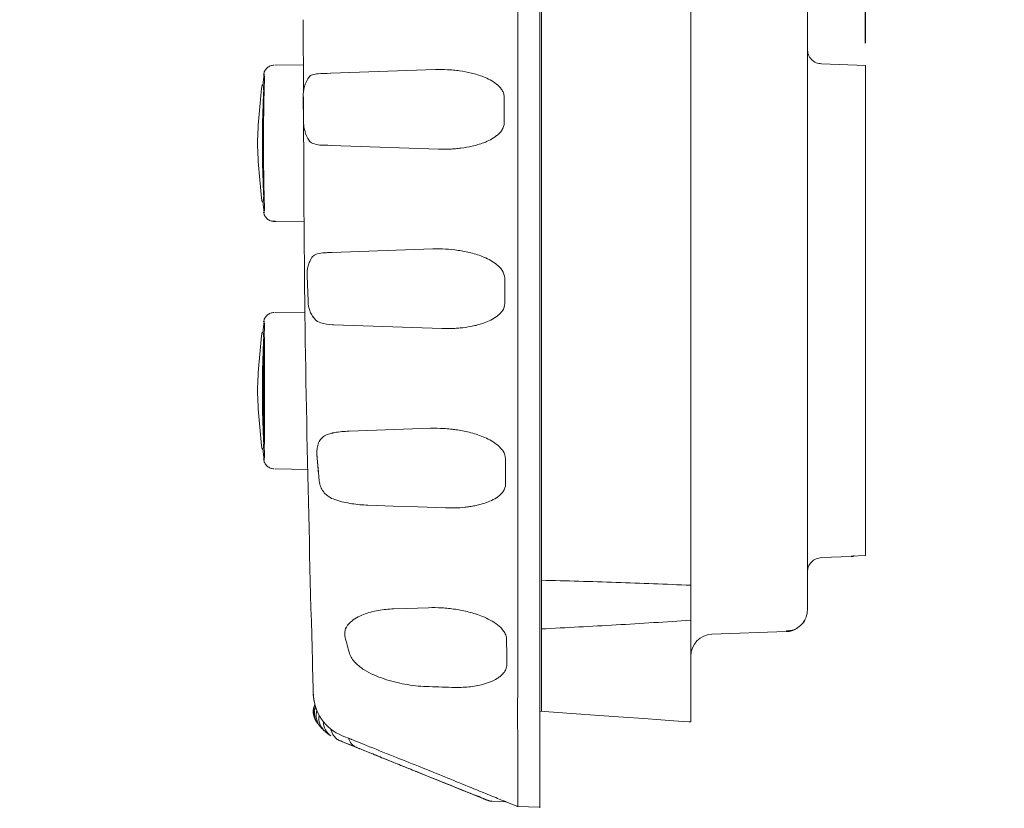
# Model space of a CAD drawing. Header units: inches. Extents: x 0.3 to 21.7, y 0.2 to 16.6.
# Tile 15 of 18: x 15.3 to 18, y 9.2 to 11.4. Entities that reach past the tile are written whole.
import ezdxf

# ---------------------------------------------------------------- set-up
doc = ezdxf.new("R2010")
doc.units = ezdxf.units.IN
doc.header["$MEASUREMENT"] = 0
doc.layers.add('DIM', color=176, linetype='Continuous')
doc.styles.add('SLDTEXTSTYLE0', font='TXT', dxfattribs={"width": 0.605})
doc.dimstyles.new('SLDDIMSTYLE1', dxfattribs={"dimtxt": 0.125, "dimasz": 0.118, "dimexe": 0, "dimexo": 0.0625, "dimgap": 0.03125, "dimtad": 0, "dimtih": 1, "dimtoh": 1, "dimdec": 3, "dimrnd": 1e-09, "dimzin": 4, "dimdsep": 46, "dimtxsty": 'SLDTEXTSTYLE0', "dimsah": 1, "dimcen": 0.09, "dimadec": 0, "dimazin": 0, "dimtfac": 1, "dimtdec": 3, "dimtofl": 0, "dimtmove": 0, "dimatfit": 3, "dimfxl": 0, "dimtolj": 1, "dimtzin": 12, "dimarcsym": 0})
doc.dimstyles.new('SLDDIMSTYLE2', dxfattribs={"dimtxt": 0.125, "dimasz": 0.118, "dimexe": 0, "dimexo": 0.0625, "dimgap": 0.03125, "dimtad": 0, "dimtih": 1, "dimtoh": 1, "dimdec": 3, "dimrnd": 1e-09, "dimzin": 12, "dimdsep": 46, "dimtxsty": 'SLDTEXTSTYLE0', "dimsah": 1, "dimcen": 0.09, "dimadec": 0, "dimazin": 0, "dimtfac": 1, "dimtdec": 3, "dimtofl": 0, "dimtmove": 0, "dimatfit": 3, "dimfxl": 0, "dimtolj": 1, "dimtzin": 12, "dimarcsym": 0})

# ---------------------------------------------------------------- blocks, each defined once
blk = doc.blocks.new('*D5')
at = {"layer": 'DIM'}
for p, q in [((16.0734, 11.4333), (16.0734, 14.0812)), ((16.7136, 13.5642), (16.7136, 14.0812)), ((16.0734, 14.0512), (15.7039, 14.0512)), ((16.7136, 14.0512), (16.0734, 14.0512))]:
    blk.add_line(p, q, dxfattribs=at)
for points in [[(16.0734, 14.0512), (16.1914, 14.0197), (16.1914, 14.0827)], [(16.7136, 14.0512), (16.5956, 14.0827), (16.5956, 14.0197)]]:
    blk.add_solid(points, dxfattribs=at)
at = {"layer": 'DIM', "insert": (15.3072, 14.1164), "char_height": 0.125, "attachment_point": 1, "style": 'SLDTEXTSTYLE0'}
blk.add_mtext('.640', dxfattribs=at)
blk = doc.blocks.new('*D6')
at = {"layer": 'DIM'}
for p, q in [((16.7136, 13.5642), (16.7136, 14.0812)), ((17.5942, 11.3097), (17.5942, 14.0812)), ((16.7136, 14.0512), (16.3386, 14.0512)), ((17.5942, 14.0512), (17.9692, 14.0512))]:
    blk.add_line(p, q, dxfattribs=at)
for points in [[(16.7136, 14.0512), (16.5956, 14.0827), (16.5956, 14.0197)], [(17.5942, 14.0512), (17.7122, 14.0197), (17.7122, 14.0827)]]:
    blk.add_solid(points, dxfattribs=at)
at = {"layer": 'DIM', "insert": (16.9868, 14.1164), "char_height": 0.125, "attachment_point": 1, "style": 'SLDTEXTSTYLE0'}
blk.add_mtext('.881', dxfattribs=at)

msp = doc.modelspace()

# ---------------------------------------------------------------- linework, layer by layer
at = {"color": 7, "linetype": 'Continuous', "lineweight": 15}
for p, q in [((17.4367, 12.9108), (17.4367, 9.8358)), ((17.1217, 12.9036), (17.1217, 9.8431)), ((16.7182, 12.0589), (16.7182, 10.6878)), ((16.0734, 11.3733), (16.0743, 11.1765)), ((15.9981, 11.2502), (16.074, 11.2516)), ((16.1485, 11.2284), (16.4315, 11.2382)), ((17.5942, 11.2497), (17.4747, 11.2539)), ((17.5942, 11.2497), (17.5942, 11.1919)), ((15.9678, 11.2272), (15.965, 11.1953)), ((15.9678, 11.2272), (15.965, 11.1953)), ((15.9632, 11.1955), (15.9672, 11.1932)), ((15.9632, 11.1954), (15.9672, 11.1932)), ((15.9662, 11.1932), (15.9662, 11.1932)), ((17.5942, 10.8325), (17.5942, 11.1919)), ((16.0736, 11.1649), (16.0744, 11.0969)), ((16.0744, 11.1649), (16.0745, 11.1309)), ((16.6172, 11.1648), (16.6173, 11.1632)), ((16.4396, 11.0232), (16.1493, 11.0333)), ((15.9672, 10.8844), (15.9632, 10.8821)), ((15.965, 10.8823), (15.9678, 10.8504)), ((15.9662, 10.8844), (15.9662, 10.8844)), ((15.9662, 10.8844), (15.9662, 10.8844)), ((15.9691, 10.8558), (15.9691, 10.8558)), ((15.9981, 10.8274), (15.9981, 10.8287)), ((16.076, 10.826), (15.9981, 10.8274)), ((17.5942, 10.8325), (17.5942, 10.3394)), ((16.1516, 10.7435), (16.4243, 10.753)), ((16.0843, 10.6802), (16.0869, 10.6123)), ((16.7182, 10.6878), (16.7182, 10.1494)), ((15.9981, 10.5811), (16.0792, 10.5825)), ((15.9678, 10.5581), (15.965, 10.5262)), ((16.4488, 10.5378), (16.1569, 10.548)), ((15.9662, 10.5241), (15.9662, 10.5241)), ((15.9691, 10.2248), (15.9691, 10.5145)), ((15.9691, 10.2294), (15.9691, 10.5099)), ((17.5942, 9.98), (17.5942, 10.3394)), ((15.965, 10.2132), (15.9678, 10.1813)), ((15.965, 10.2132), (15.9678, 10.1812)), ((15.9662, 10.2153), (15.9662, 10.2153)), ((15.9662, 10.2152), (15.9662, 10.2152)), ((16.1108, 10.1965), (16.1149, 10.1492)), ((16.0859, 10.1567), (15.9981, 10.1582)), ((16.7182, 10.1494), (16.7182, 9.7237)), ((17.5942, 9.98), (17.5942, 9.9234)), ((17.4747, 9.918), (17.5555, 9.9208)), ((17.5942, 9.9234), (17.5555, 9.922)), ((17.1217, 9.7489), (17.1217, 9.8431)), ((17.1217, 9.7489), (17.1217, 9.6447)), ((16.7182, 9.7237), (16.7182, 9.5033)), ((17.1787, 9.7108), (17.3797, 9.7178)), ((17.3801, 9.7202), (17.3797, 9.7178)), ((17.1217, 9.6447), (17.1217, 9.4737)), ((16.1089, 9.4755), (16.1093, 9.475)), ((16.1236, 9.4582), (16.1254, 9.4562)), ((16.1246, 9.4571), (16.1316, 9.4489)), ((16.1401, 9.4429), (16.1431, 9.4406)), ((16.1654, 9.426), (16.1726, 9.4229)), ((16.1792, 9.4363), (16.2032, 9.4266)), ((16.1732, 9.4226), (16.1736, 9.4224)), ((16.1735, 9.4225), (16.1736, 9.4224)), ((16.1736, 9.4224), (16.1736, 9.4224)), ((16.1736, 9.4224), (16.1746, 9.422)), ((16.1746, 9.422), (16.1736, 9.4224)), ((16.1764, 9.4213), (16.1746, 9.422)), ((16.1801, 9.4198), (16.188, 9.4166)), ((16.1864, 9.4172), (16.2269, 9.4009)), ((16.1932, 9.4145), (16.1992, 9.412)), ((16.194, 9.4142), (16.2195, 9.4039)), ((16.1993, 9.412), (16.194, 9.4142)), ((16.1993, 9.412), (16.2191, 9.404)), ((16.2191, 9.404), (16.224, 9.402)), ((16.2381, 9.3963), (16.2431, 9.3943)), ((16.2431, 9.3943), (16.2965, 9.3728)), ((16.2767, 9.3807), (16.4191, 9.3232)), ((16.4191, 9.3232), (16.2767, 9.3807)), ((16.2965, 9.3728), (16.419, 9.3232)), ((16.4204, 9.3227), (16.3801, 9.339)), ((16.419, 9.3232), (16.4191, 9.3232)), ((16.4971, 9.2917), (16.5362, 9.2759)), ((16.509, 9.2869), (16.5306, 9.2782)), ((16.5444, 9.2726), (16.509, 9.2869)), ((16.5754, 9.261), (16.5699, 9.2623)), ((16.5778, 9.2598), (16.5847, 9.259)), ((16.585, 9.2588), (16.5832, 9.2602)), ((16.6218, 9.2575), (16.585, 9.2588)), ((16.6218, 9.2575), (16.654, 9.2445)), ((16.6218, 9.2575), (16.6218, 9.2575)), ((16.6218, 9.2575), (16.6218, 9.2575)), ((16.6218, 9.2575), (16.6218, 9.2575)), ((16.6516, 9.2447), (16.6523, 9.2447)), ((16.6523, 9.2447), (16.7136, 9.2425))]:
    msp.add_line(p, q, dxfattribs=at)
at = {"color": 7, "linetype": 'Continuous', "lineweight": 15, "flags": 128}
for points in [[(16.1976, 10.2601), (16.3209, 10.2644), (16.4178, 10.2678)], [(16.4587, 10.0525), (16.3848, 10.0551), (16.3166, 10.0575), (16.2484, 10.0598)], [(16.3187, 9.7793), (16.3539, 9.7805), (16.383, 9.7816), (16.4121, 9.7826)], [(17.1217, 9.4737), (17.1166, 9.474), (17.1014, 9.4751), (17.076, 9.4769), (17.0406, 9.4793), (16.995, 9.4825), (16.9395, 9.4864), (16.874, 9.491), (16.7987, 9.4963), (16.7136, 9.5022)], [(16.385, 9.3538), (16.4027, 9.3467), (16.414, 9.3421), (16.4254, 9.3375)], [(16.509, 9.2869), (16.531, 9.278), (16.5444, 9.2726)], [(16.6536, 9.2446), (16.6536, 9.2446), (16.6536, 9.2446), (16.6536, 9.2446), (16.6536, 9.2446)]]:
    msp.add_lwpolyline(points, dxfattribs=at)
at = {"color": 7, "linetype": 'Continuous', "lineweight": 15}
for centre, radius, start, end in [((17.3776, 9.7768), 0.0591, 319.9706, 360), ((17.3776, 9.7768), 0.0591, 272, 301.6374), ((17.1808, 9.6518), 0.0591, 92, 180), ((16.226, 9.5522), 0.125, 181.7407, 248), ((16.1459, 9.5012), 0.045, 154.7926, 212.4425), ((16.1466, 9.5001), 0.045, 155.5767, 213.2273), ((16.149, 9.4966), 0.045, 158.203, 215.8535), ((16.1613, 9.4826), 0.045, 169.4194, 227.0716), ((16.234, 9.4406), 0.0395, 196.3375, 247.9339), ((16.5864, 9.2987), 0.04, 247.9999, 260.8127), ((16.5864, 9.2987), 0.04, 248, 268)]:
    msp.add_arc(centre, radius, start, end, dxfattribs=at)
for points, knots in [([(16.6536, 13.5021), (16.6536, 13.5021), (16.6536, 13.502), (16.6536, 13.5024), (16.6536, 13.4854), (16.6536, 13.4539), (16.6536, 13.4101), (16.6536, 13.3569), (16.6536, 13.2982), (16.6537, 13.2327), (16.6536, 13.1403), (16.6533, 13.0224), (16.6538, 12.8354), (16.6535, 12.5075), (16.6537, 12.0363), (16.6536, 11.4666), (16.6536, 10.8942), (16.6536, 10.3867), (16.6537, 9.9863), (16.6536, 9.7417), (16.6537, 9.5837), (16.6533, 9.4905), (16.6537, 9.4176), (16.6536, 9.3632), (16.6537, 9.3171), (16.6537, 9.2816), (16.6536, 9.2569), (16.6536, 9.2433), (16.6536, 9.2436), (16.6536, 9.2437)], [0, 0, 0, 0, 0.004329, 0.020856, 0.037723, 0.054314, 0.071523, 0.086272, 0.101452, 0.116173, 0.131324, 0.160383, 0.189457, 0.247688, 0.364032, 0.480376, 0.598204, 0.716033, 0.793333, 0.846166, 0.8686, 0.891391, 0.906067, 0.921174, 0.93585, 0.950948, 0.965676, 0.980829, 1, 1, 1, 1]), ([(16.7136, 13.5038), (16.7136, 13.5046), (16.7136, 13.5064), (16.7136, 13.4835), (16.7136, 13.4436), (16.7136, 13.4008), (16.7136, 13.3481), (16.7136, 13.288), (16.7136, 13.2213), (16.7136, 13.0802), (16.7136, 12.8648), (16.7136, 12.5792), (16.7136, 12.2921), (16.7136, 11.9087), (16.7136, 11.5242), (16.7136, 11.1397), (16.7136, 10.8515), (16.7136, 10.537), (16.7136, 10.1967), (16.7136, 9.8923), (16.7136, 9.6795), (16.7136, 9.5578), (16.7136, 9.4764), (16.7136, 9.4093), (16.7136, 9.3556), (16.7136, 9.3105), (16.7136, 9.2761), (16.7136, 9.2526), (16.7136, 9.2385), (16.7136, 9.2428), (16.7136, 9.2426), (16.7136, 9.2425)], [0, 0, 0, 0, 0.019867, 0.044631, 0.059105, 0.073998, 0.088473, 0.10337, 0.117836, 0.132727, 0.190614, 0.248565, 0.30644, 0.364314, 0.480097, 0.537972, 0.595846, 0.65372, 0.727702, 0.801685, 0.838671, 0.857461, 0.876141, 0.890587, 0.905458, 0.919903, 0.934763, 0.949262, 0.964179, 0.993056, 1, 1, 1, 1]), ([(17.4747, 11.2539), (17.4699, 11.2546), (17.4598, 11.256), (17.4471, 11.2652), (17.4383, 11.2783), (17.4372, 11.2884), (17.4367, 11.2933)], [0, 0, 0, 0, 0.240555, 0.5, 0.759446, 1, 1, 1, 1]), ([(15.9951, 11.2502), (15.9918, 11.2498), (15.9849, 11.249), (15.9758, 11.2433), (15.9689, 11.235), (15.9673, 11.2283), (15.9664, 11.225)], [0, 0, 0, 0, 0.242112, 0.5, 0.757888, 1, 1, 1, 1]), ([(16.5614, 11.2186), (16.5558, 11.2208), (16.5503, 11.2227), (16.5394, 11.2262), (16.534, 11.2276), (16.5177, 11.2316), (16.5069, 11.2336), (16.4908, 11.2358), (16.4854, 11.2364), (16.4745, 11.2374), (16.4691, 11.2378), (16.4529, 11.2386), (16.4422, 11.2386), (16.4315, 11.2382)], [0.001154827, 0.001154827, 0.001154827, 0.001154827, 0.001573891, 0.001573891, 0.001992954, 0.001992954, 0.002831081, 0.002831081, 0.003250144, 0.003250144, 0.003669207, 0.003669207, 0.004507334, 0.004507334, 0.004507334, 0.004507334]), ([(15.9691, 10.8608), (15.9673, 10.92), (15.9664, 10.9794), (15.9664, 11.0982), (15.9673, 11.1576), (15.9691, 11.2168)], [0, 0, 0, 0, 0.5, 0.5, 1, 1, 1, 1]), ([(15.9692, 11.2179), (15.9692, 11.2188), (15.9692, 11.2196), (15.9692, 11.2203), (15.9692, 11.2212), (15.9692, 11.2218), (15.9691, 11.2218)], [0, 0, 0, 0, 0.000068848, 0.000068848, 0.000068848, 0.000164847, 0.000164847, 0.000164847, 0.000164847]), ([(16.0881, 11.2162), (16.0854, 11.2119), (16.0806, 11.2041), (16.0764, 11.1894), (16.074, 11.1763), (16.0737, 11.1686), (16.0736, 11.1649)], [0, 0, 0, 0, 0.316231, 0.571966, 0.793729, 1, 1, 1, 1]), ([(16.0877, 11.215), (16.088, 11.2157), (16.0903, 11.2205), (16.0986, 11.2252), (16.1085, 11.2265), (16.1139, 11.2272)], [0, 0, 0, 0, 0.063182, 0.495, 1, 1, 1, 1]), ([(16.5614, 11.2186), (16.5675, 11.2161), (16.5735, 11.2134), (16.5851, 11.207), (16.5907, 11.2035), (16.6013, 11.1951), (16.6063, 11.1902), (16.6121, 11.1816), (16.6138, 11.1786), (16.6163, 11.172), (16.617, 11.1684), (16.6172, 11.1648)], [0, 0, 0, 0, 0.25, 0.25, 0.5, 0.5, 0.75, 0.75, 0.875, 0.875, 1, 1, 1, 1]), ([(15.9625, 11.1973), (15.9565, 11.1445), (15.9445, 11.0388), (15.9565, 10.9331), (15.9625, 10.8803)], [0, 0, 0, 0, 0.5, 1, 1, 1, 1]), ([(15.9672, 11.1836), (15.9666, 11.1711), (15.9654, 11.1469), (15.9638, 11.0987), (15.9629, 11.0388), (15.9638, 10.9789), (15.9654, 10.9307), (15.9666, 10.9065), (15.9672, 10.8939)], [0, 0, 0, 0, 0.1304934, 0.2500052, 0.5000005, 0.7499952, 0.8695094, 1, 1, 1, 1]), ([(15.9662, 11.1836), (15.9662, 11.1843), (15.9663, 11.1855), (15.9664, 11.1879), (15.9664, 11.1905), (15.9664, 11.1923), (15.9663, 11.1931), (15.9662, 11.1932), (15.9662, 11.1932)], [0, 0, 0, 0, 0.125558, 0.251051, 0.500205, 0.749451, 0.874693, 1, 1, 1, 1]), ([(15.9672, 11.1932), (15.9672, 11.1932), (15.9673, 11.1931), (15.9674, 11.1923), (15.9674, 11.1905), (15.9674, 11.1879), (15.9673, 11.1855), (15.9672, 11.1843), (15.9672, 11.1836)], [0, 0, 0, 0, 0.1253062, 0.2505491, 0.4997954, 0.7489489, 0.8744427, 1, 1, 1, 1]), ([(16.0744, 11.097), (16.0746, 11.0933), (16.075, 11.0856), (16.0777, 11.0723), (16.0823, 11.0577), (16.0875, 11.0499), (16.0904, 11.0457)], [0, 0, 0, 0, 0.2051203, 0.4268988, 0.6851568, 1, 1, 1, 1]), ([(16.0748, 11.0889), (16.0751, 10.9901), (16.0761, 10.6976), (16.0836, 10.2126), (16.0935, 9.8292), (16.0985, 9.6376)], [0, 0, 0, 0, 0.203132, 0.601655, 1, 1, 1, 1]), ([(16.6174, 11.0947), (16.6174, 11.0873), (16.6148, 11.0804), (16.609, 11.0716), (16.6068, 11.0689), (16.602, 11.0639), (16.5994, 11.0617), (16.5914, 11.0553), (16.5856, 11.0518), (16.5738, 11.0455), (16.5677, 11.0428), (16.5615, 11.0405)], [0, 0, 0, 0, 0.25, 0.25, 0.375, 0.375, 0.5, 0.5, 0.75, 0.75, 1, 1, 1, 1]), ([(16.1191, 11.0343), (16.1122, 11.0353), (16.1001, 11.0369), (16.0905, 11.0434), (16.0881, 11.0493), (16.0878, 11.0501)], [0, 0, 0, 0, 0.539138, 0.937137, 1, 1, 1, 1]), ([(16.1493, 11.0333), (16.1492, 11.0333), (16.1491, 11.0333), (16.149, 11.0333), (16.149, 11.0333), (16.1489, 11.0333), (16.1488, 11.0333), (16.1486, 11.0333), (16.1485, 11.0333), (16.1483, 11.0333)], [0, 0, 0, 0, 0.00000707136, 0.00000707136, 0.00000707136, 0.00001414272, 0.00001414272, 0.00001414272, 0.00002747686, 0.00002747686, 0.00002747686, 0.00002747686]), ([(16.5615, 11.0405), (16.5562, 11.0385), (16.5511, 11.0368), (16.5408, 11.0337), (16.5357, 11.0324), (16.5205, 11.0289), (16.5104, 11.0271), (16.4951, 11.0252), (16.4901, 11.0247), (16.4799, 11.0238), (16.4748, 11.0235), (16.4597, 11.0228), (16.4497, 11.0228), (16.4396, 11.0232)], [0.001163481, 0.001163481, 0.001163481, 0.001163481, 0.001555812, 0.001555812, 0.001948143, 0.001948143, 0.002732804, 0.002732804, 0.003125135, 0.003125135, 0.003517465, 0.003517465, 0.004302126, 0.004302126, 0.004302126, 0.004302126]), ([(15.9662, 10.8844), (15.9662, 10.8844), (15.9663, 10.8845), (15.9664, 10.8853), (15.9664, 10.8871), (15.9664, 10.8897), (15.9663, 10.8921), (15.9662, 10.8933), (15.9662, 10.8939)], [0, 0, 0, 0, 0.125558, 0.251051, 0.500205, 0.749451, 0.874693, 1, 1, 1, 1]), ([(15.9672, 10.8939), (15.9672, 10.8933), (15.9673, 10.8921), (15.9674, 10.8897), (15.9674, 10.8871), (15.9674, 10.8853), (15.9673, 10.8845), (15.9672, 10.8844), (15.9672, 10.8844)], [0, 0, 0, 0, 0.125306, 0.250549, 0.499795, 0.748949, 0.874443, 1, 1, 1, 1]), ([(15.9692, 10.8559), (15.9692, 10.8562), (15.9692, 10.8566), (15.9692, 10.8573), (15.9692, 10.8582), (15.9692, 10.8595), (15.9691, 10.8608)], [0, 0, 0, 0, 0.0000688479, 0.0000688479, 0.0000688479, 0.000164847, 0.000164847, 0.000164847, 0.000164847]), ([(15.9664, 10.8526), (15.9673, 10.8493), (15.9689, 10.8426), (15.9758, 10.8343), (15.9849, 10.8286), (15.9918, 10.8278), (15.9951, 10.8274)], [0, 0, 0, 0, 0.242112, 0.5, 0.757888, 1, 1, 1, 1]), ([(15.9664, 10.8526), (15.9673, 10.8493), (15.9689, 10.8426), (15.9758, 10.8343), (15.9849, 10.8286), (15.9918, 10.8278), (15.9951, 10.8274)], [0, 0, 0, 0, 0.242112, 0.5, 0.757889, 1, 1, 1, 1]), ([(15.9876, 10.8295), (15.9894, 10.8289), (15.9929, 10.8278), (15.9964, 10.828), (15.9981, 10.828)], [0, 0, 0, 0, 0.507576, 1, 1, 1, 1]), ([(16.0937, 10.7231), (16.0947, 10.7254), (16.0978, 10.7322), (16.1084, 10.7394), (16.1211, 10.7423), (16.1303, 10.7427), (16.1322, 10.7428)], [0, 0, 0, 0, 0.153429, 0.463832, 0.892279, 1, 1, 1, 1]), ([(16.1322, 10.7428), (16.1338, 10.7429), (16.1354, 10.7429), (16.137, 10.743), (16.1386, 10.743), (16.1402, 10.7431), (16.1419, 10.7431), (16.1444, 10.7432), (16.1471, 10.7433), (16.1497, 10.7434)], [0, 0, 0, 0, 0.0001436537, 0.0001436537, 0.0001436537, 0.0002873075, 0.0002873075, 0.0002873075, 0.0005111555, 0.0005111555, 0.0005111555, 0.0005111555]), ([(16.1497, 10.7434), (16.1499, 10.7434), (16.15, 10.7434), (16.1502, 10.7434), (16.1504, 10.7434), (16.1505, 10.7434), (16.1507, 10.7434), (16.151, 10.7435), (16.1513, 10.7435), (16.1516, 10.7435)], [0.00000000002, 0.00000000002, 0.00000000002, 0.00000000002, 0.00001316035, 0.00001316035, 0.00001316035, 0.0000263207, 0.0000263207, 0.0000263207, 0.00005260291, 0.00005260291, 0.00005260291, 0.00005260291]), ([(16.4243, 10.753), (16.4357, 10.7534), (16.447, 10.7533), (16.4698, 10.7521), (16.4812, 10.751), (16.4984, 10.7485), (16.5042, 10.7475), (16.5157, 10.7452), (16.5215, 10.7439), (16.5331, 10.741), (16.5389, 10.7393), (16.5506, 10.7355), (16.5564, 10.7333), (16.5624, 10.7308)], [0.003351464, 0.003351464, 0.003351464, 0.003351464, 0.004240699, 0.004240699, 0.005129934, 0.005129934, 0.005574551, 0.005574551, 0.006019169, 0.006019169, 0.006463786, 0.006463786, 0.006908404, 0.006908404, 0.006908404, 0.006908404]), ([(16.5624, 10.7308), (16.5686, 10.7282), (16.5747, 10.7253), (16.5865, 10.7186), (16.5922, 10.7148), (16.6003, 10.7081), (16.6029, 10.7057), (16.6077, 10.7006), (16.6099, 10.6978), (16.6157, 10.6888), (16.6183, 10.6818), (16.6184, 10.6744)], [0, 0, 0, 0, 0.25, 0.25, 0.5, 0.5, 0.625, 0.625, 0.75, 0.75, 1, 1, 1, 1]), ([(16.0941, 10.7251), (16.0921, 10.7212), (16.0885, 10.7139), (16.0855, 10.7015), (16.0839, 10.6902), (16.0841, 10.6835), (16.0842, 10.6802)], [0, 0, 0, 0, 0.296893, 0.551346, 0.780449, 1, 1, 1, 1]), ([(16.0869, 10.6123), (16.087, 10.6091), (16.0872, 10.6026), (16.0896, 10.5916), (16.0936, 10.5796), (16.0979, 10.5726), (16.1002, 10.5688)], [0, 0, 0, 0, 0.217228, 0.448169, 0.706325, 1, 1, 1, 1]), ([(16.6186, 10.6059), (16.6186, 10.5986), (16.616, 10.5917), (16.6102, 10.583), (16.608, 10.5803), (16.6032, 10.5755), (16.6007, 10.5733), (16.5926, 10.5671), (16.5868, 10.5637), (16.575, 10.5577), (16.5688, 10.5551), (16.5626, 10.5529)], [0, 0, 0, 0, 0.25, 0.25, 0.375, 0.375, 0.5, 0.5, 0.75, 0.75, 1, 1, 1, 1]), ([(15.9951, 10.5811), (15.9918, 10.5807), (15.9849, 10.5799), (15.9758, 10.5742), (15.9689, 10.5659), (15.9673, 10.5591), (15.9664, 10.5559)], [0, 0, 0, 0, 0.242111, 0.500001, 0.757889, 1, 1, 1, 1]), ([(16.153, 10.5482), (16.1419, 10.5492), (16.1238, 10.5508), (16.1066, 10.5594), (16.1014, 10.5683), (16.0995, 10.5716)], [0, 0, 0, 0, 0.5012947, 0.816925, 1, 1, 1, 1]), ([(15.9691, 10.1917), (15.9673, 10.2509), (15.9664, 10.3103), (15.9664, 10.4291), (15.9673, 10.4885), (15.9691, 10.5477)], [0, 0, 0, 0, 0.5, 0.5, 1, 1, 1, 1]), ([(15.9692, 10.5488), (15.9692, 10.5497), (15.9692, 10.5505), (15.9692, 10.5512), (15.9692, 10.5521), (15.9692, 10.5527), (15.9691, 10.5527)], [0, 0, 0, 0, 0.0000688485, 0.0000688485, 0.0000688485, 0.000164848, 0.000164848, 0.000164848, 0.000164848]), ([(16.154, 10.5481), (16.1539, 10.5481), (16.1538, 10.5482), (16.1537, 10.5482), (16.1536, 10.5482), (16.1535, 10.5482), (16.1535, 10.5482), (16.1533, 10.5482), (16.1531, 10.5482), (16.153, 10.5482)], [0, 0, 0, 0, 0.00000686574, 0.00000686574, 0.00000686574, 0.00001373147, 0.00001373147, 0.00001373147, 0.00002734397, 0.00002734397, 0.00002734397, 0.00002734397]), ([(16.5626, 10.5529), (16.5577, 10.5511), (16.5529, 10.5496), (16.5433, 10.547), (16.5385, 10.5458), (16.5243, 10.5427), (16.5148, 10.5412), (16.5006, 10.5395), (16.4959, 10.5391), (16.4864, 10.5383), (16.4817, 10.5381), (16.4675, 10.5375), (16.4581, 10.5375), (16.4488, 10.5378)], [0.001158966, 0.001158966, 0.001158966, 0.001158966, 0.001525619, 0.001525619, 0.001892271, 0.001892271, 0.002625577, 0.002625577, 0.00299223, 0.00299223, 0.003358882, 0.003358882, 0.004092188, 0.004092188, 0.004092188, 0.004092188]), ([(15.9625, 10.5282), (15.9565, 10.4754), (15.9445, 10.3697), (15.9565, 10.264), (15.9625, 10.2111)], [0, 0, 0, 0, 0.5, 1, 1, 1, 1]), ([(15.9632, 10.5263), (15.9632, 10.5263), (15.9619, 10.5271), (15.9646, 10.5256), (15.9672, 10.5241)], [0, 0, 0, 0, 0.000506, 1, 1, 1, 1]), ([(15.9632, 10.5263), (15.9632, 10.5263), (15.9619, 10.5271), (15.9646, 10.5256), (15.9672, 10.5241)], [0, 0, 0, 0, 0.000364, 1, 1, 1, 1]), ([(15.9662, 10.5145), (15.9662, 10.5151), (15.9663, 10.5164), (15.9664, 10.5188), (15.9664, 10.5214), (15.9664, 10.5232), (15.9663, 10.5239), (15.9662, 10.524), (15.9662, 10.5241)], [0, 0, 0, 0, 0.125558, 0.251051, 0.500205, 0.749451, 0.874693, 1, 1, 1, 1]), ([(15.9672, 10.5241), (15.9672, 10.524), (15.9673, 10.5239), (15.9674, 10.5232), (15.9674, 10.5214), (15.9674, 10.5188), (15.9673, 10.5164), (15.9672, 10.5151), (15.9672, 10.5145)], [0, 0, 0, 0, 0.125306, 0.250549, 0.499795, 0.748949, 0.874443, 1, 1, 1, 1]), ([(15.9672, 10.5145), (15.9666, 10.5019), (15.9654, 10.4778), (15.9638, 10.4295), (15.9629, 10.3697), (15.9638, 10.3098), (15.9654, 10.2615), (15.9666, 10.2374), (15.9672, 10.2248)], [0, 0, 0, 0, 0.130513, 0.250005, 0.5, 0.749995, 0.869514, 1, 1, 1, 1]), ([(16.1115, 10.2142), (16.1126, 10.2192), (16.1147, 10.2293), (16.1228, 10.2413), (16.1342, 10.2498), (16.1441, 10.2528), (16.1488, 10.2542)], [0, 0, 0, 0, 0.2319452, 0.48017, 0.7476745, 1, 1, 1, 1]), ([(16.1488, 10.2542), (16.1497, 10.2545), (16.1505, 10.2547), (16.1514, 10.2549), (16.1522, 10.2551), (16.1531, 10.2552), (16.154, 10.2554), (16.1555, 10.2557), (16.1571, 10.256), (16.1586, 10.2563)], [0.0000000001, 0.0000000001, 0.0000000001, 0.0000000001, 0.0000757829, 0.0000757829, 0.0000757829, 0.0001515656, 0.0001515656, 0.0001515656, 0.0002850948, 0.0002850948, 0.0002850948, 0.0002850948]), ([(16.1976, 10.2601), (16.1911, 10.2599), (16.1846, 10.2594), (16.1717, 10.2582), (16.1652, 10.2574), (16.1586, 10.2563)], [0.0019252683, 0.0019252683, 0.0019252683, 0.0019252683, 0.0024159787, 0.0024159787, 0.0029066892, 0.0029066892, 0.0029066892, 0.0029066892]), ([(16.5643, 10.243), (16.558, 10.2457), (16.5518, 10.2481), (16.5395, 10.2523), (16.5334, 10.2542), (16.5212, 10.2574), (16.5151, 10.2589), (16.5029, 10.2614), (16.4968, 10.2625), (16.4876, 10.2639), (16.4846, 10.2644), (16.4785, 10.2651), (16.4754, 10.2655), (16.4663, 10.2665), (16.4602, 10.267), (16.442, 10.268), (16.4299, 10.2682), (16.4178, 10.2678)], [0.00116819, 0.00116819, 0.00116819, 0.00116819, 0.001641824, 0.001641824, 0.002115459, 0.002115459, 0.002589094, 0.002589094, 0.003062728, 0.003062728, 0.003299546, 0.003299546, 0.003536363, 0.003536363, 0.004009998, 0.004009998, 0.004957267, 0.004957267, 0.004957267, 0.004957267]), ([(15.9662, 10.2153), (15.9662, 10.2153), (15.9663, 10.2154), (15.9664, 10.2162), (15.9664, 10.218), (15.9664, 10.2206), (15.9663, 10.223), (15.9662, 10.2242), (15.9662, 10.2248)], [0, 0, 0, 0, 0.125558, 0.251051, 0.500205, 0.749451, 0.874693, 1, 1, 1, 1]), ([(15.9672, 10.2248), (15.9672, 10.2242), (15.9673, 10.223), (15.9674, 10.2206), (15.9674, 10.218), (15.9674, 10.2162), (15.9673, 10.2154), (15.9672, 10.2153), (15.9672, 10.2153)], [0, 0, 0, 0, 0.125306, 0.250549, 0.499795, 0.748949, 0.874443, 1, 1, 1, 1]), ([(16.5643, 10.243), (16.5705, 10.2402), (16.5767, 10.2372), (16.5885, 10.2303), (16.5942, 10.2264), (16.6023, 10.2196), (16.6049, 10.2172), (16.6097, 10.2119), (16.612, 10.2091), (16.6178, 10.2), (16.6204, 10.193), (16.6205, 10.1857)], [0, 0, 0, 0, 0.25, 0.25, 0.5, 0.5, 0.625, 0.625, 0.75, 0.75, 1, 1, 1, 1]), ([(15.9672, 10.2153), (15.9646, 10.2138), (15.9619, 10.2123), (15.9632, 10.213), (15.9632, 10.213)], [0, 0, 0, 0, 0.999553, 1, 1, 1, 1]), ([(16.1116, 10.2152), (16.1112, 10.212), (16.1103, 10.2055), (16.1108, 10.1993), (16.111, 10.1963)], [0, 0, 0, 0, 0.507159, 1, 1, 1, 1]), ([(16.1166, 10.1288), (16.116, 10.1363), (16.1153, 10.1437), (16.1146, 10.1512), (16.114, 10.1588), (16.1133, 10.1663), (16.1127, 10.1739), (16.1121, 10.1815), (16.1115, 10.1891), (16.1109, 10.1967)], [0, 0, 0, 0, 0.000571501, 0.000571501, 0.000571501, 0.001151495, 0.001151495, 0.001151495, 0.001731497, 0.001731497, 0.001731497, 0.001731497]), ([(15.9664, 10.1835), (15.9673, 10.1802), (15.9689, 10.1735), (15.9758, 10.1652), (15.9849, 10.1595), (15.9918, 10.1587), (15.9951, 10.1583)], [0, 0, 0, 0, 0.242112, 0.5, 0.757888, 1, 1, 1, 1]), ([(15.9664, 10.1835), (15.9673, 10.1802), (15.9689, 10.1735), (15.9758, 10.1652), (15.9849, 10.1595), (15.9918, 10.1587), (15.9951, 10.1583)], [0, 0, 0, 0, 0.242112, 0.5, 0.757888, 1, 1, 1, 1]), ([(15.9692, 10.1868), (15.9692, 10.1871), (15.9692, 10.1875), (15.9692, 10.1882), (15.9692, 10.1891), (15.9692, 10.1904), (15.9691, 10.1917)], [0, 0, 0, 0, 0.000068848, 0.000068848, 0.000068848, 0.000164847, 0.000164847, 0.000164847, 0.000164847]), ([(16.1469, 10.0803), (16.1427, 10.0826), (16.1389, 10.0853), (16.1319, 10.0917), (16.1287, 10.0954), (16.1235, 10.1037), (16.1213, 10.1084), (16.1182, 10.1183), (16.1171, 10.1235), (16.1166, 10.1288)], [0, 0, 0, 0, 0.25, 0.25, 0.5, 0.5, 0.75, 0.75, 1, 1, 1, 1]), ([(16.6209, 10.1171), (16.6209, 10.1098), (16.6183, 10.1029), (16.6105, 10.0915), (16.6056, 10.0869), (16.5948, 10.0789), (16.589, 10.0756), (16.5771, 10.0699), (16.5709, 10.0675), (16.5646, 10.0654)], [0, 0, 0, 0, 0.25, 0.25, 0.5, 0.5, 0.75, 0.75, 1, 1, 1, 1]), ([(16.2484, 10.0598), (16.2412, 10.0601), (16.234, 10.0606), (16.2197, 10.0619), (16.2126, 10.0628), (16.1983, 10.0651), (16.1911, 10.0664), (16.1768, 10.0697), (16.1695, 10.0716), (16.1623, 10.0739)], [0.002137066, 0.002137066, 0.002137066, 0.002137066, 0.002682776, 0.002682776, 0.003228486, 0.003228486, 0.003774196, 0.003774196, 0.004319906, 0.004319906, 0.004319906, 0.004319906]), ([(16.4587, 10.0525), (16.4675, 10.0522), (16.4762, 10.0522), (16.4937, 10.0527), (16.5024, 10.0533), (16.5156, 10.0548), (16.52, 10.0553), (16.5288, 10.0567), (16.5333, 10.0575), (16.5422, 10.0593), (16.5467, 10.0603), (16.5556, 10.0626), (16.5601, 10.0639), (16.5646, 10.0654)], [0.003212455, 0.003212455, 0.003212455, 0.003212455, 0.00388746, 0.00388746, 0.004562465, 0.004562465, 0.004899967, 0.004899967, 0.00523747, 0.00523747, 0.005574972, 0.005574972, 0.005912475, 0.005912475, 0.005912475, 0.005912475]), ([(17.4367, 9.8786), (17.4372, 9.8835), (17.4383, 9.8936), (17.4471, 9.9066), (17.4598, 9.9158), (17.4699, 9.9173), (17.4747, 9.918)], [0, 0, 0, 0, 0.240554, 0.5, 0.759445, 1, 1, 1, 1]), ([(17.5555, 9.9208), (17.5569, 9.9209), (17.559, 9.9211), (17.5618, 9.922), (17.563, 9.9226), (17.5636, 9.9229)], [0, 0, 0, 0, 0.514772, 0.774454, 1, 1, 1, 1]), ([(17.1217, 9.8431), (17.0545, 9.8462), (16.9873, 9.8487), (16.8528, 9.8532), (16.7855, 9.8551), (16.7182, 9.8568)], [0, 0, 0, 0, 0.5, 0.5, 1, 1, 1, 1]), ([(17.4367, 9.8358), (17.4367, 9.8281), (17.4367, 9.8204), (17.4367, 9.8061), (17.4367, 9.7996), (17.4367, 9.7886), (17.4367, 9.7843), (17.4367, 9.7784), (17.4367, 9.7768), (17.4367, 9.7768)], [0, 0, 0, 0, 0.25, 0.25, 0.5, 0.5, 0.75, 0.75, 1, 1, 1, 1]), ([(16.187, 9.7029), (16.186, 9.7067), (16.1856, 9.7105), (16.1862, 9.7182), (16.187, 9.7219), (16.1912, 9.7322), (16.1957, 9.738), (16.206, 9.7477), (16.2118, 9.7517), (16.224, 9.7587), (16.2303, 9.7616), (16.2497, 9.7691), (16.2633, 9.7726), (16.2907, 9.7774), (16.3046, 9.7788), (16.3187, 9.7793)], [0, 0, 0, 0, 0.0625, 0.0625, 0.125, 0.125, 0.25, 0.25, 0.375, 0.375, 0.5, 0.5, 0.75, 0.75, 1, 1, 1, 1]), ([(16.5584, 9.7588), (16.5522, 9.7613), (16.5461, 9.7635), (16.5338, 9.7675), (16.5277, 9.7692), (16.5094, 9.774), (16.4973, 9.7764), (16.4789, 9.7792), (16.4728, 9.78), (16.4606, 9.7813), (16.4546, 9.7818), (16.4364, 9.7828), (16.4243, 9.783), (16.4121, 9.7826)], [0.001472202, 0.001472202, 0.001472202, 0.001472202, 0.001948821, 0.001948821, 0.002425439, 0.002425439, 0.003378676, 0.003378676, 0.003855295, 0.003855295, 0.004331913, 0.004331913, 0.005285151, 0.005285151, 0.005285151, 0.005285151]), ([(16.5584, 9.7588), (16.5655, 9.7559), (16.5725, 9.7527), (16.586, 9.7453), (16.5926, 9.7412), (16.6051, 9.7315), (16.611, 9.726), (16.6179, 9.7161), (16.6199, 9.7126), (16.6228, 9.705), (16.6236, 9.7009), (16.6236, 9.6969)], [0, 0, 0, 0, 0.25, 0.25, 0.5, 0.5, 0.75, 0.75, 0.875, 0.875, 1, 1, 1, 1]), ([(16.7182, 9.7251), (16.7855, 9.7285), (16.8528, 9.7321), (16.9873, 9.7399), (17.0545, 9.7441), (17.1217, 9.7489)], [0, 0, 0, 0, 0.5, 0.5, 1, 1, 1, 1]), ([(17.3801, 9.7201), (17.3854, 9.7204), (17.3963, 9.7209), (17.4117, 9.7281), (17.4249, 9.7396), (17.4301, 9.7503), (17.4327, 9.7555)], [0, 0, 0, 0, 0.2376865, 0.4900059, 0.7477294, 1, 1, 1, 1]), ([(16.1009, 9.5549), (16.1008, 9.5582), (16.1007, 9.5626), (16.1004, 9.5707), (16.1003, 9.5737), (16.1001, 9.5801), (16.1, 9.5835), (16.0997, 9.5943), (16.0995, 9.6024), (16.099, 9.6194), (16.0987, 9.6283), (16.0985, 9.6376)], [0, 0, 0, 0, 0.25, 0.25, 0.375, 0.375, 0.5, 0.5, 0.75, 0.75, 1, 1, 1, 1]), ([(16.4058, 9.5693), (16.3868, 9.57), (16.3678, 9.5721), (16.3298, 9.579), (16.3108, 9.5837), (16.2829, 9.5931), (16.2736, 9.5967), (16.2556, 9.6047), (16.2468, 9.6092), (16.23, 9.6199), (16.2219, 9.6262), (16.2112, 9.6373), (16.2079, 9.6414), (16.2023, 9.6501), (16.2, 9.6548), (16.1986, 9.6599)], [0, 0, 0, 0, 0.25, 0.25, 0.5, 0.5, 0.625, 0.625, 0.75, 0.75, 0.875, 0.875, 0.9375, 0.9375, 1, 1, 1, 1]), ([(16.6242, 9.6283), (16.6242, 9.6241), (16.6233, 9.62), (16.6203, 9.6124), (16.6182, 9.609), (16.6131, 9.6029), (16.6103, 9.6002), (16.6044, 9.5952), (16.6013, 9.593), (16.5916, 9.5868), (16.5847, 9.5836), (16.5706, 9.5781), (16.5634, 9.5759), (16.556, 9.574)], [0, 0, 0, 0, 0.125, 0.125, 0.25, 0.25, 0.375, 0.375, 0.5, 0.5, 0.75, 0.75, 1, 1, 1, 1]), ([(16.1003, 9.5737), (16.1005, 9.5696), (16.1006, 9.566), (16.1008, 9.5597), (16.1008, 9.557), (16.101, 9.5506), (16.1011, 9.5484), (16.1011, 9.5484)], [0, 0, 0, 0, 0.25, 0.25, 0.5, 0.5, 1, 1, 1, 1]), ([(16.556, 9.574), (16.543, 9.5708), (16.5297, 9.5689), (16.5027, 9.5667), (16.4891, 9.5664), (16.4755, 9.5669)], [0, 0, 0, 0, 0.5, 0.5, 1, 1, 1, 1]), ([(16.1009, 9.5547), (16.1011, 9.5497), (16.1016, 9.5395), (16.1026, 9.5329), (16.1031, 9.5295)], [0, 0, 0, 0, 0.482495, 1, 1, 1, 1]), ([(16.1107, 9.504), (16.1099, 9.5003), (16.1081, 9.493), (16.1093, 9.4816), (16.1117, 9.4729), (16.1146, 9.4687), (16.1153, 9.4678)], [0, 0, 0, 0, 0.295263, 0.600119, 0.904975, 1, 1, 1, 1]), ([(16.1048, 9.4903), (16.1048, 9.4903), (16.1046, 9.4874), (16.1059, 9.4837), (16.1072, 9.48)], [0, 0, 0, 0, 0.008765, 1, 1, 1, 1]), ([(16.1092, 9.4751), (16.1097, 9.4743), (16.1105, 9.4731), (16.1118, 9.4713), (16.1123, 9.4706)], [0, 0, 0, 0, 0.649177, 1, 1, 1, 1]), ([(16.1309, 9.4495), (16.1273, 9.4528), (16.1239, 9.4564), (16.118, 9.4631), (16.1157, 9.466), (16.1122, 9.4706), (16.1111, 9.4722), (16.1096, 9.4744), (16.1093, 9.4749), (16.1093, 9.475)], [0, 0, 0, 0, 0.25, 0.25, 0.5, 0.5, 0.75, 0.75, 1, 1, 1, 1]), ([(16.1103, 9.4738), (16.1108, 9.473), (16.1118, 9.4712), (16.1134, 9.4691), (16.1142, 9.468)], [0, 0, 0, 0, 0.505993, 1, 1, 1, 1]), ([(16.1138, 9.4685), (16.1138, 9.4685), (16.1134, 9.4691), (16.1133, 9.4692), (16.1133, 9.4692)], [0, 0, 0, 0, 0.0044656, 1, 1, 1, 1]), ([(16.1144, 9.4693), (16.115, 9.4682), (16.1162, 9.4662), (16.1192, 9.462), (16.1232, 9.4571), (16.1267, 9.4536), (16.1285, 9.4518)], [0, 0, 0, 0, 0.247912, 0.49531, 0.746625, 1, 1, 1, 1]), ([(16.1194, 9.4615), (16.1194, 9.4615), (16.1194, 9.4615), (16.1201, 9.4607), (16.1202, 9.4606)], [0, 0, 0, 0, 0.864431, 1, 1, 1, 1]), ([(16.1207, 9.46), (16.1209, 9.4598), (16.1212, 9.4594), (16.1235, 9.4569), (16.1258, 9.4543), (16.1277, 9.4525), (16.1279, 9.4523)], [0, 0, 0, 0, 0.298466, 0.611344, 0.957993, 1, 1, 1, 1]), ([(16.1215, 9.459), (16.1216, 9.459), (16.1222, 9.4582), (16.1236, 9.4567), (16.1254, 9.4549), (16.1256, 9.4547)], [0, 0, 0, 0, 0.0518657, 0.882493, 1, 1, 1, 1]), ([(16.1285, 9.4741), (16.1283, 9.4669), (16.13, 9.4591), (16.1371, 9.4455), (16.1425, 9.4396), (16.1485, 9.4356)], [0, 0, 0, 0, 0.5, 0.5, 1, 1, 1, 1]), ([(16.1736, 9.4224), (16.1729, 9.4227), (16.1722, 9.423), (16.1715, 9.4233), (16.1707, 9.4237), (16.1699, 9.4241), (16.1692, 9.4245), (16.1677, 9.4253), (16.1662, 9.4263), (16.1648, 9.4273), (16.1619, 9.4294), (16.1593, 9.432), (16.1571, 9.4348), (16.1549, 9.4376), (16.1531, 9.4408), (16.1517, 9.444), (16.151, 9.4456), (16.1505, 9.4473), (16.15, 9.449), (16.1498, 9.4498), (16.1496, 9.4506), (16.1494, 9.4515), (16.1493, 9.4522), (16.1491, 9.453), (16.149, 9.4537)], [-0.000003, -0.000003, -0.000003, -0.000003, 0.05725, 0.05725, 0.05725, 0.1205, 0.1205, 0.1205, 0.247, 0.247, 0.247, 0.5, 0.5, 0.5, 0.753, 0.753, 0.753, 0.8795, 0.8795, 0.8795, 0.94275, 0.94275, 0.94275, 1.000003, 1.000003, 1.000003, 1.000003]), ([(16.1316, 9.4489), (16.1314, 9.449), (16.1306, 9.4497), (16.1307, 9.4497), (16.1307, 9.4497)], [0, 0, 0, 0, 0.184392, 1, 1, 1, 1]), ([(16.1327, 9.4479), (16.1329, 9.4477), (16.1333, 9.4474), (16.1355, 9.4454), (16.1392, 9.4424), (16.1432, 9.4392), (16.1464, 9.4372), (16.1474, 9.4365)], [0, 0, 0, 0, 0.197972, 0.40393, 0.628918, 0.874566, 1, 1, 1, 1]), ([(16.1428, 9.4405), (16.1429, 9.4404), (16.1433, 9.4399), (16.1439, 9.4395), (16.1443, 9.4393)], [0, 0, 0, 0, 0.216134, 1, 1, 1, 1]), ([(16.2032, 9.4266), (16.2037, 9.4264), (16.2061, 9.4255), (16.2199, 9.4199), (16.2558, 9.4053), (16.3143, 9.3819), (16.3623, 9.3628), (16.385, 9.3538)], [0, 0, 0, 0, 0.030725, 0.119804, 0.287179, 0.66313, 1, 1, 1, 1]), ([(16.2162, 9.4054), (16.2165, 9.4052), (16.2174, 9.4047), (16.2184, 9.4043), (16.2191, 9.404)], [0, 0, 0, 0, 0.352223, 1, 1, 1, 1]), ([(16.3801, 9.339), (16.366, 9.3447), (16.352, 9.3503), (16.3242, 9.3616), (16.3104, 9.3671), (16.283, 9.3782), (16.2695, 9.3836), (16.2503, 9.3914), (16.244, 9.394), (16.2353, 9.3975), (16.2325, 9.3986), (16.2287, 9.4001), (16.2275, 9.4006), (16.2259, 9.4013), (16.2254, 9.4015), (16.2246, 9.4018), (16.2241, 9.402), (16.224, 9.402)], [0, 0, 0, 0, 0.25, 0.25, 0.5, 0.5, 0.75, 0.75, 0.875, 0.875, 0.9375, 0.9375, 0.96875, 0.96875, 0.984375, 0.984375, 1, 1, 1, 1]), ([(16.2364, 9.397), (16.2377, 9.3965), (16.257, 9.3887), (16.2774, 9.3805), (16.2965, 9.3728)], [0, 0, 0, 0, 0.067156, 1, 1, 1, 1]), ([(16.5369, 9.2756), (16.5273, 9.2795), (16.5176, 9.2834), (16.4979, 9.2914), (16.488, 9.2954), (16.4584, 9.3073), (16.4387, 9.3153), (16.419, 9.3232)], [0, 0, 0, 0, 0.25, 0.25, 0.5, 0.5, 1, 1, 1, 1]), ([(16.4191, 9.3232), (16.4403, 9.3147), (16.4666, 9.304), (16.5051, 9.2884), (16.5232, 9.2812), (16.5362, 9.2759)], [0, 0, 0, 0, 0.533572, 0.662105, 1, 1, 1, 1]), ([(16.5367, 9.2757), (16.5178, 9.2833), (16.4985, 9.2911), (16.4594, 9.3069), (16.4399, 9.3148), (16.4204, 9.3227)], [0, 0, 0, 0, 0.5, 0.5, 1, 1, 1, 1]), ([(16.4254, 9.3375), (16.4465, 9.329), (16.4675, 9.3204), (16.5094, 9.3033), (16.5301, 9.2947), (16.5503, 9.2864)], [0, 0, 0, 0, 0.5, 0.5, 1, 1, 1, 1]), ([(16.5444, 9.2726), (16.5238, 9.2809), (16.4991, 9.2909), (16.4736, 9.3012), (16.4692, 9.303)], [0, 0, 0, 0, 0.829748, 1, 1, 1, 1]), ([(16.5715, 9.2617), (16.5714, 9.2617), (16.5713, 9.2617), (16.5708, 9.2619), (16.5698, 9.2623), (16.5686, 9.2628), (16.5664, 9.2637), (16.5629, 9.2651), (16.5567, 9.2676), (16.548, 9.2711), (16.5407, 9.2741), (16.5367, 9.2757)], [0, 0, 0, 0, 0.046351, 0.093513, 0.142721, 0.195063, 0.251447, 0.36795, 0.501715, 0.732408, 1, 1, 1, 1]), ([(16.5393, 9.2757), (16.546, 9.2728), (16.5554, 9.2688), (16.565, 9.2647), (16.5702, 9.2624), (16.5723, 9.2615), (16.5734, 9.2611)], [0, 0, 0, 0, 0.48875, 0.687935, 0.827763, 1, 1, 1, 1]), ([(16.5659, 9.2639), (16.5642, 9.2646), (16.5581, 9.267), (16.5501, 9.2703), (16.5444, 9.2726)], [0, 0, 0, 0, 0.282923, 1, 1, 1, 1]), ([(16.5444, 9.2726), (16.5501, 9.2703), (16.5581, 9.267), (16.5642, 9.2646), (16.5659, 9.2639)], [0, 0, 0, 0, 0.7170694, 1, 1, 1, 1]), ([(16.5503, 9.2864), (16.5579, 9.2833), (16.5654, 9.2803), (16.58, 9.2744), (16.5872, 9.2715), (16.6009, 9.266), (16.6073, 9.2633), (16.6152, 9.2602), (16.6175, 9.2592), (16.6208, 9.2579), (16.6218, 9.2575), (16.6218, 9.2575)], [0, 0, 0, 0, 0.25, 0.25, 0.5, 0.5, 0.75, 0.75, 0.875, 0.875, 1, 1, 1, 1])]:
    msp.add_open_spline(points, degree=3, knots=knots, dxfattribs=at)
for points in [[(15.9691, 11.2168), (15.9691, 11.2172), (15.9691, 11.2175), (15.9692, 11.2179)], [(16.1139, 11.2272), (16.1237, 11.2275), (16.1349, 11.2279), (16.1471, 11.2283)], [(16.1471, 11.2283), (16.1476, 11.2283), (16.148, 11.2284), (16.1485, 11.2284)], [(16.6173, 11.1632), (16.6173, 11.1404), (16.6173, 11.1175), (16.6174, 11.0947)], [(16.1483, 11.0333), (16.1378, 11.0337), (16.128, 11.034), (16.1191, 11.0343)], [(15.9691, 10.8558), (15.9691, 10.8558), (15.9691, 10.8558), (15.9692, 10.8559)], [(15.9876, 10.8295), (15.9911, 10.8281), (15.9947, 10.8274), (15.9981, 10.8274)], [(15.9981, 10.8274), (15.9947, 10.8274), (15.9911, 10.8281), (15.9876, 10.8295)], [(16.6184, 10.6744), (16.6184, 10.6516), (16.6185, 10.6288), (16.6186, 10.6059)], [(15.9691, 10.5477), (15.9691, 10.548), (15.9691, 10.5484), (15.9692, 10.5488)], [(16.1569, 10.548), (16.1559, 10.5481), (16.1549, 10.5481), (16.154, 10.5481)], [(15.9691, 10.1867), (15.9691, 10.1867), (15.9691, 10.1867), (15.9692, 10.1868)], [(16.6205, 10.1857), (16.6206, 10.1628), (16.6207, 10.14), (16.6209, 10.1171)], [(16.1623, 10.0739), (16.1569, 10.0756), (16.1517, 10.0776), (16.1469, 10.0803)], [(16.1986, 9.6599), (16.1947, 9.6742), (16.1908, 9.6886), (16.187, 9.7029)], [(16.6236, 9.6969), (16.6238, 9.674), (16.624, 9.6512), (16.6242, 9.6283)], [(16.4058, 9.5693), (16.429, 9.5685), (16.4522, 9.5677), (16.4755, 9.5669)], [(16.1133, 9.4692), (16.1131, 9.4695), (16.1128, 9.4699), (16.1126, 9.4702)], [(16.1801, 9.4198), (16.1779, 9.4207), (16.1757, 9.4215), (16.1736, 9.4224)]]:
    msp.add_open_spline(points, degree=3, dxfattribs=at)

# ---------------------------------------------------------------- dimensions: what is measured, and where the dimension line sits
at = {"layer": 'DIM'}
for base, p1, p2, dimstyle, picture, middle in [((16.7136, 14.0512), (16.0734, 11.3733), (16.7136, 13.5042), 'SLDDIMSTYLE1', '*D5', (15.4743, 14.0512)), ((17.5942, 14.0512), (16.7136, 13.5042), (17.5942, 11.2497), 'SLDDIMSTYLE2', '*D6', (17.1539, 14.0512))]:
    dim = msp.add_linear_dim(base=base, p1=p1, p2=p2, dimstyle=dimstyle, dxfattribs=at)
    dim.commit()
    dim.dimension.update_dxf_attribs({"geometry": picture, "text_midpoint": middle, "dimtype": 160})

doc.saveas('drawing.dxf')
